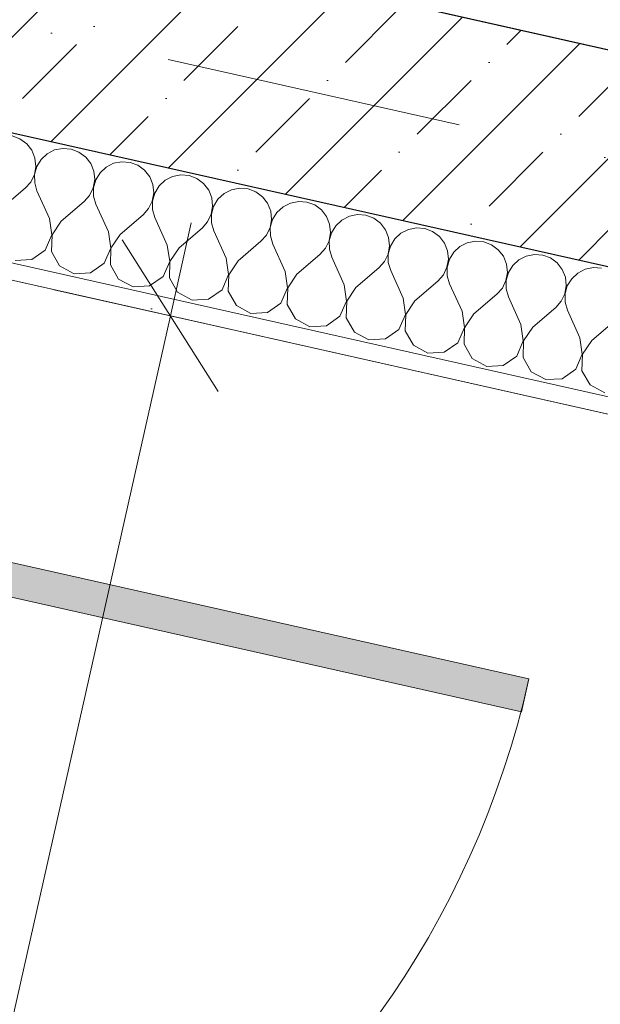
# Model space of a CAD drawing. Header units: millimetres. Extents: x -7213913 to -6999406, y 6129472 to 6470382.
# Tile 239 of 256: x -7183498 to -7182811, y 6181467 to 6182630. Entities that reach past the tile are written whole.
import ezdxf
from ezdxf.enums import TextEntityAlignment as Align

# ---------------------------------------------------------------- set-up
doc = ezdxf.new("R2010")
doc.units = ezdxf.units.MM
doc.header["$MEASUREMENT"] = 0
doc.linetypes.add('Штрихпунктирная', pattern=[670.277762, 352.777767, -176.388884, 0, -141.111112])
for name, color, linetype in [('S - квартира_помещение.АР', 7, 'Continuous'), ('S - МОП.АР', 7, 'Continuous'), ('АР-Стены_внешние_.АР', 7, 'Continuous'), ('АР-Чертеж-Оси_Осевые размеры.АР', 7, 'Continuous'), ('АР-Чертеж-Размеры.АР', 7, 'Continuous')]:
    doc.layers.add(name, color=color, linetype=linetype)
for name, color, linetype, lineweight in [('S - квартира_помещение.АР_Ном._пера__2', 8, 'Continuous', 15), ('S - МОП.АР_Ном._пера__2', 8, 'Continuous', 15), ('АР-Стены_внешние_.АР_Ном._пера__1', 7, 'Continuous', 0), ('АР-Чертеж-Оси_Осевые размеры.АР_Ном._пера__120', 7, 'Continuous', 0), ('АР-Чертеж-Размеры.АР_Ном._пера__1', 7, 'Continuous', 0), ('Двери Archicad_Ном._пера__120', 7, 'Continuous', 0), ('Паспорта Зон Archicad_Ном._пера__1', 7, 'Continuous', 0)]:
    doc.layers.add(name, color=color, linetype=linetype, lineweight=lineweight)
doc.styles.add('РЎР“Р•РќР•Р\xa0Р\x98Р\xa0_РЎРўР\x98Р›Р¬_1', font='txt')
doc.styles.add('РЎР“Р•РќР•Р\xa0Р\x98Р\xa0_РЎРўР\x98Р›Р¬_2', font='calibri.ttf')
doc.styles.add('РЎР“Р•РќР•Р\xa0Р\x98Р\xa0_РЎРўР\x98Р›Р¬_3', font='GOST_Common.ttf')
doc.styles.add('РЎР“Р•РќР•Р\xa0Р\x98Р\xa0_РЎРўР\x98Р›Р¬_5', font='GOTHIC.TTF')
doc.dimstyles.new('СГЕНЕРИР_СТИЛЬ__3', dxfattribs={"dimtxt": 129.999995, "dimasz": 142.5, "dimexe": 0.18, "dimexo": 300000, "dimgap": 0, "dimtad": 1, "dimdec": 0, "dimzin": 0, "dimdsep": 46, "dimtxsty": 'РЎР“Р•РќР•Р\xa0Р\x98Р\xa0_РЎРўР\x98Р›Р¬_3', "dimblk": 'ARROWHEAD_6', "dimblk1": 'ARROWHEAD_6', "dimblk2": 'ARROWHEAD_6', "dimcen": 0.09, "dimclrd": 7, "dimclre": 7, "dimclrt": 7, "dimazin": 0, "dimtfac": 1, "dimtdec": 4, "dimtmove": 0, "dimatfit": 3, "dimfxl": 1, "dimtolj": 1, "dimtzin": 0, "dimarcsym": 0})
doc.dimstyles.new('СГЕНЕРИР_СТИЛЬ__4', dxfattribs={"dimtxt": 200, "dimasz": 142.5, "dimexe": 0.18, "dimexo": 0.0625, "dimgap": 0, "dimtad": 1, "dimdec": 0, "dimzin": 0, "dimdsep": 46, "dimtxsty": 'РЎР“Р•РќР•Р\xa0Р\x98Р\xa0_РЎРўР\x98Р›Р¬_3', "dimblk": 'ARROWHEAD_6', "dimblk1": 'ARROWHEAD_6', "dimblk2": 'ARROWHEAD_6', "dimcen": 0.09, "dimse1": 1, "dimse2": 1, "dimclrd": 7, "dimclre": 7, "dimclrt": 7, "dimazin": 0, "dimtfac": 1, "dimtdec": 4, "dimtmove": 2, "dimatfit": 3, "dimfxl": 1, "dimtolj": 1, "dimtzin": 0, "dimarcsym": 0})
doc.dimstyles.new('СГЕНЕРИР_СТИЛЬ__6', dxfattribs={"dimtxt": 129.999995, "dimasz": 142.5, "dimexe": 0.18, "dimexo": 300000, "dimgap": 0, "dimtad": 1, "dimdec": 0, "dimzin": 0, "dimdsep": 46, "dimtxsty": 'РЎР“Р•РќР•Р\xa0Р\x98Р\xa0_РЎРўР\x98Р›Р¬_3', "dimblk": 'ARROWHEAD_6', "dimblk1": 'ARROWHEAD_6', "dimblk2": 'ARROWHEAD_6', "dimcen": 0.09, "dimclrd": 7, "dimclre": 7, "dimclrt": 7, "dimazin": 0, "dimtfac": 1, "dimtdec": 4, "dimtmove": 2, "dimatfit": 3, "dimfxl": 1, "dimtolj": 1, "dimtzin": 0, "dimarcsym": 0})

# ---------------------------------------------------------------- blocks, each defined once
blk = doc.blocks.new('Кухня-столовая_1_23_10', base_point=(-7184516.6, 6185420.6))
at = {"layer": 'S - квартира_помещение.АР_Ном._пера__2', "color": 8, "linetype": 'Continuous', "lineweight": 15, "flags": 128}
blk.add_lwpolyline([(-7187962.1, 6183753.5), (-7183618.6, 6182778), (-7181682.8, 6182343.2), (-7181589.6, 6182322.3), (-7180829.1, 6184357), (-7180662, 6184803.9), (-7180628.9, 6185196.7), (-7184598.7, 6186088.3), (-7184345.6, 6187215), (-7185272.6, 6187423.1), (-7185404, 6186837.7), (-7187179.8, 6187236.6)], close=True, dxfattribs=at)
at = {"layer": 'Паспорта Зон Archicad_Ном._пера__1', "color": 7, "lineweight": 0, "style": 'РЎР“Р•РќР•Р\xa0Р\x98Р\xa0_РЎРўР\x98Р›Р¬_1'}
blk.add_attdef('ROOM_NUMBER', text='', height=250, rotation=347.3417, dxfattribs=at).set_placement((-7182653.8, 6183805.3), align=Align.MIDDLE_CENTER)
at = {"layer": 'Паспорта Зон Archicad_Ном._пера__1', "color": 7, "lineweight": 0, "style": 'РЎР“Р•РќР•Р\xa0Р\x98Р\xa0_РЎРўР\x98Р›Р¬_2'}
blk.add_attdef('ROOM_AREA', text='', height=200, rotation=347.3417, dxfattribs=at).set_placement((-7181601.2, 6182488.8), align=Align.MIDDLE_RIGHT)
blk = doc.blocks.new('Техническая лоджия_7_52_10', base_point=(-7182433.9, 6182354.9))
at = {"layer": 'S - МОП.АР_Ном._пера__2', "color": 8, "linetype": 'Continuous', "lineweight": 15, "flags": 128}
blk.add_lwpolyline([(-7184405.1, 6180105.4), (-7183009.8, 6179792), (-7182162.2, 6179601.7), (-7182022.6, 6181163.1), (-7181737.8, 6181925.1), (-7183887.9, 6182408), (-7184041.3, 6181725.1)], close=True, dxfattribs=at)
at = {"layer": 'Паспорта Зон Archicad_Ном._пера__1', "color": 7, "lineweight": 0, "style": 'РЎР“Р•РќР•Р\xa0Р\x98Р\xa0_РЎРўР\x98Р›Р¬_1'}
blk.add_attdef('ROOM_NUMBER', text='', height=250, rotation=347.3417, dxfattribs=at).set_placement((-7182485, 6181615.1), align=Align.MIDDLE_CENTER)
at = {"layer": 'Паспорта Зон Archicad_Ном._пера__1', "color": 7, "lineweight": 0, "style": 'РЎР“Р•РќР•Р\xa0Р\x98Р\xa0_РЎРўР\x98Р›Р¬_2'}
blk.add_attdef('ROOM_AREA', text='', height=200, rotation=347.3417, dxfattribs=at).set_placement((-7182292, 6181117.8), align=Align.MIDDLE_RIGHT)
blk = doc.blocks.new('*X254', base_point=(-6566190.3, 6562677.8))
at = {"layer": 'АР-Стены_внешние_.АР_Ном._пера__1', "color": 7, "linetype": 'Continuous', "lineweight": 0}
for p, q in [((-7183497.5, 6182489.5), (-7183506.7, 6182493)), ((-7183489.5, 6182483.7), (-7183497.5, 6182489.5)), ((-7183483.5, 6182475.9), (-7183489.5, 6182483.7)), ((-7183479.8, 6182466.7), (-7183483.5, 6182475.9)), ((-7183456.5, 6182476.3), (-7183465.3, 6182471.8)), ((-7183446.8, 6182478.2), (-7183456.5, 6182476.3)), ((-7183437, 6182477.3), (-7183446.8, 6182478.2)), ((-7183427.8, 6182473.9), (-7183437, 6182477.3)), ((-7183478.8, 6182456.9), (-7183479.8, 6182466.7)), ((-7183472.5, 6182465.1), (-7183477.6, 6182456.7)), ((-7183465.3, 6182471.8), (-7183472.5, 6182465.1)), ((-7183419.8, 6182468), (-7183427.8, 6182473.9)), ((-7183413.8, 6182460.2), (-7183419.8, 6182468)), ((-7183480.5, 6182447.2), (-7183478.8, 6182456.9)), ((-7183477.6, 6182456.7), (-7183480.2, 6182447.2)), ((-7183410.1, 6182451.1), (-7183413.8, 6182460.2)), ((-7183395.6, 6182456.1), (-7183402.8, 6182449.4)), ((-7183386.8, 6182460.6), (-7183395.6, 6182456.1)), ((-7183377.1, 6182462.5), (-7183386.8, 6182460.6)), ((-7183367.3, 6182461.7), (-7183377.1, 6182462.5)), ((-7183358.1, 6182458.2), (-7183367.3, 6182461.7)), ((-7183350.1, 6182452.4), (-7183358.1, 6182458.2)), ((-7183344.1, 6182444.6), (-7183350.1, 6182452.4)), ((-7183484.8, 6182438.4), (-7183480.5, 6182447.2)), ((-7183480.2, 6182447.2), (-7183480.1, 6182437.3)), ((-7183410.8, 6182431.6), (-7183409.1, 6182441.3)), ((-7183407.9, 6182441), (-7183410.5, 6182431.5)), ((-7183409.1, 6182441.3), (-7183410.1, 6182451.1)), ((-7183402.8, 6182449.4), (-7183407.9, 6182441)), ((-7183340.5, 6182435.4), (-7183344.1, 6182444.6)), ((-7183325.9, 6182440.5), (-7183333.1, 6182433.8)), ((-7183317.1, 6182444.9), (-7183325.9, 6182440.5)), ((-7183307.4, 6182446.9), (-7183317.1, 6182444.9)), ((-7183297.6, 6182446), (-7183307.4, 6182446.9)), ((-7183288.4, 6182442.6), (-7183297.6, 6182446)), ((-7183280.5, 6182436.7), (-7183288.4, 6182442.6)), ((-7183518.5, 6182407.8), (-7183491.3, 6182431)), ((-7183491.3, 6182431), (-7183484.8, 6182438.4)), ((-7183480.1, 6182437.3), (-7183477.4, 6182427.9)), ((-7183415.1, 6182422.7), (-7183410.8, 6182431.6)), ((-7183410.5, 6182431.5), (-7183410.5, 6182421.7)), ((-7183339.4, 6182425.6), (-7183340.5, 6182435.4)), ((-7183333.1, 6182433.8), (-7183338.2, 6182425.4)), ((-7183274.4, 6182428.9), (-7183280.5, 6182436.7)), ((-7183270.8, 6182419.8), (-7183274.4, 6182428.9)), ((-7183247.4, 6182429.3), (-7183256.2, 6182424.8)), ((-7183237.7, 6182431.2), (-7183247.4, 6182429.3)), ((-7183227.9, 6182430.4), (-7183237.7, 6182431.2)), ((-7183218.7, 6182426.9), (-7183227.9, 6182430.4)), ((-7183462.7, 6182395.3), (-7183477.4, 6182427.9)), ((-7183421.6, 6182415.3), (-7183415.1, 6182422.7)), ((-7183410.5, 6182421.7), (-7183407.7, 6182412.2)), ((-7183341.1, 6182415.9), (-7183339.4, 6182425.6)), ((-7183338.2, 6182425.4), (-7183340.8, 6182415.9)), ((-7183269.7, 6182410), (-7183270.8, 6182419.8)), ((-7183263.4, 6182418.1), (-7183268.5, 6182409.7)), ((-7183256.2, 6182424.8), (-7183263.4, 6182418.1)), ((-7183210.8, 6182421.1), (-7183218.7, 6182426.9)), ((-7183204.7, 6182413.3), (-7183210.8, 6182421.1)), ((-7183448.8, 6182392.1), (-7183421.6, 6182415.3)), ((-7183393, 6182379.6), (-7183407.7, 6182412.2)), ((-7183351.9, 6182399.7), (-7183345.4, 6182407)), ((-7183345.4, 6182407), (-7183341.1, 6182415.9)), ((-7183340.8, 6182415.9), (-7183340.8, 6182406)), ((-7183340.8, 6182406), (-7183338, 6182396.5)), ((-7183271.4, 6182400.3), (-7183269.7, 6182410)), ((-7183268.5, 6182409.7), (-7183271.1, 6182400.2)), ((-7183201.1, 6182404.1), (-7183204.7, 6182413.3)), ((-7183186.5, 6182409.2), (-7183193.7, 6182402.5)), ((-7183177.7, 6182413.6), (-7183186.5, 6182409.2)), ((-7183168, 6182415.5), (-7183177.7, 6182413.6)), ((-7183158.2, 6182414.7), (-7183168, 6182415.5)), ((-7183149, 6182411.3), (-7183158.2, 6182414.7)), ((-7183141.1, 6182405.4), (-7183149, 6182411.3)), ((-7183135, 6182397.6), (-7183141.1, 6182405.4)), ((-7183459.9, 6182376), (-7183462.7, 6182395.3)), ((-7183379.1, 6182376.5), (-7183351.9, 6182399.7)), ((-7183323.4, 6182364), (-7183338, 6182396.5)), ((-7183275.7, 6182391.4), (-7183271.4, 6182400.3)), ((-7183271.1, 6182400.2), (-7183271.1, 6182390.4)), ((-7183201.7, 6182384.6), (-7183200, 6182394.3)), ((-7183198.8, 6182394.1), (-7183201.5, 6182384.6)), ((-7183200, 6182394.3), (-7183201.1, 6182404.1)), ((-7183193.7, 6182402.5), (-7183198.8, 6182394.1)), ((-7183131.4, 6182388.5), (-7183135, 6182397.6)), ((-7183116.8, 6182393.5), (-7183124, 6182386.8)), ((-7183108, 6182398), (-7183116.8, 6182393.5)), ((-7183098.3, 6182399.9), (-7183108, 6182398)), ((-7183088.5, 6182399.1), (-7183098.3, 6182399.9)), ((-7183079.3, 6182395.6), (-7183088.5, 6182399.1)), ((-7183071.4, 6182389.8), (-7183079.3, 6182395.6)), ((-7183448.8, 6182392.1), (-7183459.6, 6182375.9)), ((-7183309.4, 6182360.8), (-7183282.2, 6182384)), ((-7183282.2, 6182384), (-7183275.7, 6182391.4)), ((-7183271.1, 6182390.4), (-7183268.3, 6182380.9)), ((-7183206, 6182375.7), (-7183201.7, 6182384.6)), ((-7183201.5, 6182384.6), (-7183201.4, 6182374.7)), ((-7183130.3, 6182378.7), (-7183131.4, 6182388.5)), ((-7183124, 6182386.8), (-7183129.1, 6182378.4)), ((-7183065.3, 6182382), (-7183071.4, 6182389.8)), ((-7183061.7, 6182372.8), (-7183065.3, 6182382)), ((-7183038.3, 6182382.3), (-7183047.1, 6182377.9)), ((-7183028.7, 6182384.2), (-7183038.3, 6182382.3)), ((-7183018.8, 6182383.4), (-7183028.7, 6182384.2)), ((-7183009.6, 6182380), (-7183018.8, 6182383.4)), ((-7183467.6, 6182358), (-7183459.9, 6182376)), ((-7183459.6, 6182375.9), (-7183460.3, 6182356.4)), ((-7183390.2, 6182360.3), (-7183393, 6182379.6)), ((-7183379.1, 6182376.5), (-7183389.9, 6182360.3)), ((-7183253.7, 6182348.3), (-7183268.3, 6182380.9)), ((-7183212.6, 6182368.4), (-7183206, 6182375.7)), ((-7183201.4, 6182374.7), (-7183198.6, 6182365.2)), ((-7183132, 6182369), (-7183130.3, 6182378.7)), ((-7183129.1, 6182378.4), (-7183131.8, 6182368.9)), ((-7183060.7, 6182363), (-7183061.7, 6182372.8)), ((-7183054.3, 6182371.2), (-7183059.4, 6182362.7)), ((-7183047.1, 6182377.9), (-7183054.3, 6182371.2)), ((-7183001.7, 6182374.1), (-7183009.6, 6182380)), ((-7182995.7, 6182366.3), (-7183001.7, 6182374.1)), ((-7183398, 6182342.4), (-7183390.2, 6182360.3)), ((-7183389.9, 6182360.3), (-7183390.6, 6182340.7)), ((-7183320.5, 6182344.7), (-7183323.4, 6182364)), ((-7183309.4, 6182360.8), (-7183320.2, 6182344.6)), ((-7183239.7, 6182345.2), (-7183212.6, 6182368.4)), ((-7183184, 6182332.7), (-7183198.6, 6182365.2)), ((-7183142.9, 6182352.7), (-7183136.3, 6182360.1)), ((-7183136.3, 6182360.1), (-7183132, 6182369)), ((-7183131.8, 6182368.9), (-7183131.7, 6182359)), ((-7183131.7, 6182359), (-7183128.9, 6182349.6)), ((-7183062.3, 6182353.3), (-7183060.7, 6182363)), ((-7183059.4, 6182362.7), (-7183062.1, 6182353.2)), ((-7182992, 6182357.2), (-7182995.7, 6182366.3)), ((-7182977.4, 6182362.2), (-7182984.6, 6182355.5)), ((-7182968.6, 6182366.7), (-7182977.4, 6182362.2)), ((-7182959, 6182368.6), (-7182968.6, 6182366.7)), ((-7182949.1, 6182367.8), (-7182959, 6182368.6)), ((-7182939.9, 6182364.3), (-7182949.1, 6182367.8)), ((-7182932, 6182358.5), (-7182939.9, 6182364.3)), ((-7182926, 6182350.7), (-7182932, 6182358.5)), ((-7183503.1, 6182345.8), (-7183483.6, 6182346.9)), ((-7183483.6, 6182346.9), (-7183467.6, 6182358)), ((-7183460.3, 6182356.4), (-7183450.6, 6182339.5)), ((-7183250.8, 6182329), (-7183253.7, 6182348.3)), ((-7183170, 6182329.5), (-7183142.9, 6182352.7)), ((-7183114.3, 6182317), (-7183128.9, 6182349.6)), ((-7183066.6, 6182344.4), (-7183062.3, 6182353.3)), ((-7183062.1, 6182353.2), (-7183062, 6182343.4)), ((-7182992.7, 6182337.7), (-7182991, 6182347.4)), ((-7182989.8, 6182347.1), (-7182992.4, 6182337.6)), ((-7182991, 6182347.4), (-7182992, 6182357.2)), ((-7182984.6, 6182355.5), (-7182989.8, 6182347.1)), ((-7182922.3, 6182341.5), (-7182926, 6182350.7)), ((-7182898.9, 6182351), (-7182907.7, 6182346.6)), ((-7182889.3, 6182352.9), (-7182898.9, 6182351)), ((-7182879.4, 6182352.1), (-7182889.3, 6182352.9)), ((-7182870.2, 6182348.7), (-7182879.4, 6182352.1)), ((-7182862.3, 6182342.8), (-7182870.2, 6182348.7)), ((-7183450.6, 6182339.5), (-7183433.4, 6182330.1)), ((-7183414, 6182331.2), (-7183398, 6182342.4)), ((-7183390.6, 6182340.7), (-7183380.9, 6182323.8)), ((-7183328.3, 6182326.7), (-7183320.5, 6182344.7)), ((-7183320.2, 6182344.6), (-7183320.9, 6182325.1)), ((-7183239.7, 6182345.2), (-7183250.5, 6182328.9)), ((-7183100.3, 6182313.9), (-7183073.2, 6182337.1)), ((-7183073.2, 6182337.1), (-7183066.6, 6182344.4)), ((-7183062, 6182343.4), (-7183059.2, 6182333.9)), ((-7182996.9, 6182328.8), (-7182992.7, 6182337.7)), ((-7182992.4, 6182337.6), (-7182992.3, 6182327.7)), ((-7182921.3, 6182331.7), (-7182922.3, 6182341.5)), ((-7182914.9, 6182339.9), (-7182920.1, 6182331.4)), ((-7182907.7, 6182346.6), (-7182914.9, 6182339.9)), ((-7182856.3, 6182335), (-7182862.3, 6182342.8)), ((-7182852.6, 6182325.9), (-7182856.3, 6182335)), ((-7182829.2, 6182335.4), (-7182838, 6182330.9)), ((-7182819.6, 6182337.3), (-7182829.2, 6182335.4)), ((-7182809.8, 6182336.5), (-7182819.6, 6182337.3)), ((-7183433.4, 6182330.1), (-7183414, 6182331.2)), ((-7183380.9, 6182323.8), (-7183363.8, 6182314.5)), ((-7183344.3, 6182315.6), (-7183328.3, 6182326.7)), ((-7183320.9, 6182325.1), (-7183311.2, 6182308.1)), ((-7183258.6, 6182311.1), (-7183250.8, 6182329)), ((-7183250.5, 6182328.9), (-7183251.2, 6182309.4)), ((-7183181.1, 6182313.4), (-7183184, 6182332.7)), ((-7183170, 6182329.5), (-7183180.9, 6182313.3)), ((-7183044.6, 6182301.4), (-7183059.2, 6182333.9)), ((-7183003.5, 6182321.4), (-7182996.9, 6182328.8)), ((-7182992.3, 6182327.7), (-7182989.5, 6182318.3)), ((-7182923, 6182322), (-7182921.3, 6182331.7)), ((-7182920.1, 6182331.4), (-7182922.7, 6182321.9)), ((-7182851.6, 6182316.1), (-7182852.6, 6182325.9)), ((-7182845.2, 6182324.2), (-7182850.4, 6182315.8)), ((-7182838, 6182330.9), (-7182845.2, 6182324.2)), ((-7183363.8, 6182314.5), (-7183344.3, 6182315.6)), ((-7183188.9, 6182295.4), (-7183181.1, 6182313.4)), ((-7183180.9, 6182313.3), (-7183181.5, 6182293.8)), ((-7183111.4, 6182297.7), (-7183114.3, 6182317)), ((-7183100.3, 6182313.9), (-7183111.2, 6182297.6)), ((-7183030.6, 6182298.2), (-7183003.5, 6182321.4)), ((-7182974.9, 6182285.7), (-7182989.5, 6182318.3)), ((-7182933.8, 6182305.8), (-7182927.2, 6182313.1)), ((-7182927.2, 6182313.1), (-7182923, 6182322)), ((-7182922.7, 6182321.9), (-7182922.6, 6182312.1)), ((-7182922.6, 6182312.1), (-7182919.8, 6182302.6)), ((-7182853.3, 6182306.4), (-7182851.6, 6182316.1)), ((-7182850.4, 6182315.8), (-7182853, 6182306.3)), ((-7183311.2, 6182308.1), (-7183294.1, 6182298.8)), ((-7183274.6, 6182299.9), (-7183258.6, 6182311.1)), ((-7183251.2, 6182309.4), (-7183241.5, 6182292.5)), ((-7183041.7, 6182282.1), (-7183044.6, 6182301.4)), ((-7182961, 6182282.6), (-7182933.8, 6182305.8)), ((-7182905.2, 6182270.1), (-7182919.8, 6182302.6)), ((-7182857.6, 6182297.5), (-7182853.3, 6182306.4)), ((-7182853, 6182306.3), (-7182852.9, 6182296.4)), ((-7183294.1, 6182298.8), (-7183274.6, 6182299.9)), ((-7183241.5, 6182292.5), (-7183224.4, 6182283.2)), ((-7183204.9, 6182284.3), (-7183188.9, 6182295.4)), ((-7183181.5, 6182293.8), (-7183171.8, 6182276.8)), ((-7183119.2, 6182279.8), (-7183111.4, 6182297.7)), ((-7183111.2, 6182297.6), (-7183111.8, 6182278.1)), ((-7183030.6, 6182298.2), (-7183041.5, 6182282)), ((-7182891.3, 6182266.9), (-7182864.1, 6182290.1)), ((-7182864.1, 6182290.1), (-7182857.6, 6182297.5)), ((-7182852.9, 6182296.4), (-7182850.2, 6182287)), ((-7183224.4, 6182283.2), (-7183204.9, 6182284.3)), ((-7183171.8, 6182276.8), (-7183154.7, 6182267.5)), ((-7183135.2, 6182268.6), (-7183119.2, 6182279.8)), ((-7183111.8, 6182278.1), (-7183102.1, 6182261.2)), ((-7183049.5, 6182264.1), (-7183041.7, 6182282.1)), ((-7183041.5, 6182282), (-7183042.1, 6182262.5)), ((-7182972.1, 6182266.4), (-7182974.9, 6182285.7)), ((-7182961, 6182282.6), (-7182971.8, 6182266.3)), ((-7182835.5, 6182254.4), (-7182850.2, 6182287)), ((-7183154.7, 6182267.5), (-7183135.2, 6182268.6)), ((-7182979.8, 6182248.5), (-7182972.1, 6182266.4)), ((-7182971.8, 6182266.3), (-7182972.4, 6182246.8)), ((-7182902.4, 6182250.7), (-7182905.2, 6182270.1)), ((-7182891.3, 6182266.9), (-7182902.1, 6182250.7)), ((-7182821.6, 6182251.3), (-7182794.4, 6182274.5)), ((-7183102.1, 6182261.2), (-7183085, 6182251.9)), ((-7183065.5, 6182253), (-7183049.5, 6182264.1)), ((-7183042.1, 6182262.5), (-7183032.4, 6182245.5)), ((-7182832.7, 6182235.1), (-7182835.5, 6182254.4)), ((-7183085, 6182251.9), (-7183065.5, 6182253)), ((-7183032.4, 6182245.5), (-7183015.3, 6182236.2)), ((-7182995.8, 6182237.3), (-7182979.8, 6182248.5)), ((-7182972.4, 6182246.8), (-7182962.7, 6182229.9)), ((-7182910.1, 6182232.8), (-7182902.4, 6182250.7)), ((-7182902.1, 6182250.7), (-7182902.7, 6182231.2)), ((-7182821.6, 6182251.3), (-7182832.4, 6182235)), ((-7183015.3, 6182236.2), (-7182995.8, 6182237.3)), ((-7182926.1, 6182221.7), (-7182910.1, 6182232.8)), ((-7182902.7, 6182231.2), (-7182893.1, 6182214.2)), ((-7182840.4, 6182217.2), (-7182832.7, 6182235.1)), ((-7182832.4, 6182235), (-7182833.1, 6182215.5)), ((-7182962.7, 6182229.9), (-7182945.6, 6182220.6)), ((-7182945.6, 6182220.6), (-7182926.1, 6182221.7)), ((-7182893.1, 6182214.2), (-7182875.9, 6182204.9)), ((-7182856.4, 6182206), (-7182840.4, 6182217.2)), ((-7182833.1, 6182215.5), (-7182823.4, 6182198.6)), ((-7182875.9, 6182204.9), (-7182856.4, 6182206)), ((-7182823.4, 6182198.6), (-7182806.2, 6182189.3))]:
    blk.add_line(p, q, dxfattribs=at)
blk = doc.blocks.new('Стена_2_10', base_point=(-7184111.1, 6182760.5))
at = {"layer": 'АР-Стены_внешние_.АР', "linetype": 'Continuous', "lineweight": 0, "true_color": 0x000000}
h = blk.add_hatch(dxfattribs=at)
h.set_pattern_fill('ЖЕЛЕЗОБЕТОН__PROJECT__000A', color=18, style=0, pattern_type=2)
h.set_pattern_definition([(45, (-6566190.34, 6562677.8), (-84.852814, 84.852814), []), (45, (-6566232.77, 6562720.22), (-84.852814, 84.852814), [90, -30, 0, -30])])
h.paths.add_polyline_path([(-7184016.5, 6182611.2), (-7181700.9, 6182091.1), (-7181646.1, 6182335), (-7183961.8, 6182855.1)])
h = blk.add_hatch(dxfattribs=at)
h.set_pattern_fill('ШТУКАТУРКА__ГИПС_01_000A', color=18, style=0, pattern_type=2)
h.set_pattern_definition([(45, (-6566190.34, 6563027.8), (-111.369318, 111.369318), [0, -105, 0, -157.5]), (110, (-6565840.34, 6563027.8), (148.001588, 53.868173), [0, -77, 0, -133])])
h.paths.add_polyline_path([(-7183887.9, 6182408), (-7181738.1, 6181925.2), (-7181733.7, 6181944.7), (-7183883.5, 6182427.6)])
at = {"layer": 'АР-Стены_внешние_.АР_Ном._пера__1', "color": 7, "linetype": 'Continuous', "lineweight": 30}
blk.add_line((-7184016.5, 6182611.2), (-7181700.9, 6182091.1), dxfattribs=at)
at = {"layer": 'АР-Стены_внешние_.АР_Ном._пера__1', "color": 7, "linetype": 'Continuous', "lineweight": 0}
blk.add_line((-7183903.1, 6182431.9), (-7181733.7, 6181944.7), dxfattribs=at)
at = {"layer": 'АР-Стены_внешние_.АР_Ном._пера__1', "color": 7, "linetype": 'Continuous', "lineweight": 30, "flags": 128}
blk.add_lwpolyline([(-7181646.1, 6182335), (-7184205.7, 6182909.9)], dxfattribs=at)
at = {"layer": 'АР-Стены_внешние_.АР_Ном._пера__1', "color": 7, "linetype": 'Continuous', "lineweight": 0, "flags": 128}
blk.add_lwpolyline([(-7183887.9, 6182408), (-7181738.1, 6181925.2)], dxfattribs=at)
at = {"layer": 'АР-Стены_внешние_.АР', "color": 7, "lineweight": 0}
blk.add_blockref('*X254', (-6566190.3, 6562677.8), dxfattribs=at)
blk = doc.blocks.new('Металлическая Дверь 23[54]_10', base_point=(-6566190.3, 6562677.8))
at = {"layer": 'Двери Archicad_Ном._пера__120', "linetype": 'Continuous', "lineweight": 0, "true_color": 0xffffff}
blk.add_hatch(color=7, dxfattribs=at).paths.add_polyline_path([(-7182895.8, 6181851.3), (-7183959.3, 6182090.2), (-7183968.1, 6182051.1), (-7182904.6, 6181812.3)])
at = {"layer": 'Двери Archicad_Ном._пера__120', "color": 7, "linetype": 'Continuous', "lineweight": 0}
for p, q in [((-7182895.8, 6181851.3), (-7183959.3, 6182090.2)), ((-7183968.1, 6182051.1), (-7182904.6, 6181812.3)), ((-7182904.6, 6181812.3), (-7182895.8, 6181851.3))]:
    blk.add_line(p, q, dxfattribs=at)
blk.add_arc((-7183959.3, 6182090.2), 1090, 257.3417, 347.3417, dxfattribs=at)
blk = doc.blocks.new('Стена_403_10', base_point=(-7184111.1, 6182760.5))
at = {"layer": 'Двери Archicad_Ном._пера__120', "color": 7, "linetype": 'Continuous', "lineweight": 0}
blk.add_blockref('Металлическая Дверь 23[54]_10', (-6566190.3, 6562677.8), dxfattribs=at)
blk = doc.blocks.new('*D902', base_point=(-6566190.3, 6562677.8))
at = {"layer": 'АР-Чертеж-Размеры.АР_Ном._пера__1', "color": 7, "linetype": 'Continuous', "lineweight": 0, "transparency": 16777216}
for p, q in [((-7181747.9, 6185448), (-7181723.3, 6185557.8)), ((-7181691.2, 6185358.4), (-7181804.7, 6185537.7)), ((-7181610.7, 6185417.2), (-7181885.2, 6185478.9)), ((-7182408.7, 6182506.3), (-7181747.9, 6185448)), ((-7182465.4, 6182595.9), (-7182351.9, 6182416.7)), ((-7182271.4, 6182475.5), (-7182545.9, 6182537.1)), ((-7182433.3, 6182396.5), (-7182408.7, 6182506.3))]:
    blk.add_line(p, q, dxfattribs=at)
at = {"layer": 'АР-Чертеж-Размеры.АР_Ном._пера__1', "color": 7, "lineweight": 0, "transparency": 16777216, "insert": (-7182139.5, 6184136.8), "char_height": 200, "attachment_point": 7, "rotation": 77.3417, "style": 'РЎР“Р•РќР•Р\xa0Р\x98Р\xa0_РЎРўР\x98Р›Р¬_3'}
blk.add_mtext('\\A1;{\\pql;\\fGOST Common|b0|i0|c204|p0;\\W1.000000;3\xa0015}', dxfattribs=at)
blk = doc.blocks.new('ARROWHEAD_6')
at = {"color": 0, "linetype": 'Continuous', "lineweight": 0}
for p, q in [((-0.5, -0.5), (0.5, 0.5)), ((0, 0), (-1, 0))]:
    blk.add_line(p, q, dxfattribs=at)
blk = doc.blocks.new('*D975', base_point=(-6566190.3, 6562677.8))
at = {"layer": 'АР-Чертеж-Размеры.АР_Ном._пера__1', "color": 7, "linetype": 'Continuous', "lineweight": 0, "transparency": 16777216}
for p, q in [((-7183319.7, 6182280.4), (-7183295.1, 6182390.2)), ((-7183263, 6182190.8), (-7183376.5, 6182370)), ((-7183182.5, 6182249.6), (-7183456.9, 6182311.2)), ((-7183836.9, 6179977.8), (-7183319.7, 6182280.4)), ((-7183893.6, 6180067.4), (-7183780.1, 6179888.2)), ((-7183699.7, 6179947), (-7183974.1, 6180008.6)), ((-7183861.5, 6179868), (-7183836.9, 6179977.8))]:
    blk.add_line(p, q, dxfattribs=at)
at = {"layer": 'АР-Чертеж-Размеры.АР_Ном._пера__1', "color": 7, "lineweight": 0, "transparency": 16777216, "insert": (-7183604.7, 6181208.9), "char_height": 130, "attachment_point": 7, "rotation": 77.3417, "style": 'РЎР“Р•РќР•Р\xa0Р\x98Р\xa0_РЎРўР\x98Р›Р¬_3'}
blk.add_mtext('\\A1;{\\pql;\\fGOST Common|b0|i0|c204|p0;\\W1.000000;2\xa0360}', dxfattribs=at)
blk = doc.blocks.new('*D1135', base_point=(-6566190.3, 6562677.8))
at = {"layer": 'АР-Чертеж-Размеры.АР_Ном._пера__1', "color": 7, "linetype": 'Continuous', "lineweight": 0, "transparency": 16777216}
for p, q in [((-7187877.5, 6184130.2), (-7186101.8, 6183731.3)), ((-7186132.6, 6183594.1), (-7186070.9, 6183868.5)), ((-7186012.1, 6183788.1), (-7186191.4, 6183674.6)), ((-7186101.8, 6183731.3), (-7181505.1, 6182698.9)), ((-7181535.9, 6182561.7), (-7181474.2, 6182836.2)), ((-7181594.7, 6182642.2), (-7181415.4, 6182755.7)), ((-7181505.1, 6182698.9), (-7181395.3, 6182674.3))]:
    blk.add_line(p, q, dxfattribs=at)
at = {"layer": 'АР-Чертеж-Размеры.АР_Ном._пера__1', "color": 7, "lineweight": 0, "transparency": 16777216, "insert": (-7184148, 6183361.9), "char_height": 200, "attachment_point": 7, "rotation": 347.3417, "style": 'РЎР“Р•РќР•Р\xa0Р\x98Р\xa0_РЎРўР\x98Р›Р¬_3'}
blk.add_mtext('\\A1;{\\pql;\\fGOST Common|b0|i0|c204|p0;\\W1.000000;4\xa0711}', dxfattribs=at)
blk = doc.blocks.new('*D1173', base_point=(-6566190.3, 6562677.8))
at = {"layer": 'АР-Чертеж-Размеры.АР_Ном._пера__1', "color": 7, "linetype": 'Continuous', "lineweight": 0, "transparency": 16777216}
for p, q in [((-7184199, 6181023.2), (-7184260.6, 6180748.8)), ((-7184140.2, 6180942.7), (-7184319.4, 6180829.2)), ((-7184229.8, 6180886), (-7184339.5, 6180910.6)), ((-7182188.8, 6180427.6), (-7184229.8, 6180886)), ((-7182158, 6180564.8), (-7182219.6, 6180290.4)), ((-7182278.4, 6180370.8), (-7182099.2, 6180484.3)), ((-7182079, 6180402.9), (-7182188.8, 6180427.6))]:
    blk.add_line(p, q, dxfattribs=at)
at = {"layer": 'АР-Чертеж-Размеры.АР_Ном._пера__1', "color": 7, "lineweight": 0, "transparency": 16777216, "insert": (-7183405.2, 6180727.4), "char_height": 130, "attachment_point": 7, "rotation": 347.3417, "style": 'РЎР“Р•РќР•Р\xa0Р\x98Р\xa0_РЎРўР\x98Р›Р¬_3'}
blk.add_mtext('\\A1;{\\pql;\\fGOST Common|b0|i0|c204|p0;\\W1.000000;2\xa0092}', dxfattribs=at)
blk = doc.blocks.new('Стандартный Маркер Сетки[185]_10', base_point=(-7207190.9, 6187944.1))
at = {"layer": 'АР-Чертеж-Оси_Осевые размеры.АР_Ном._пера__120', "color": 7, "linetype": 'Штрихпунктирная', "lineweight": 0}
blk.add_line((-7206215.2, 6187725), (-7182117.1, 6182312.7), dxfattribs=at)
at = {"layer": 'АР-Чертеж-Оси_Осевые размеры.АР_Ном._пера__120', "color": 7, "lineweight": 0, "style": 'РЎР“Р•РќР•Р\xa0Р\x98Р\xa0_РЎРўР\x98Р›Р¬_5'}
blk.add_attdef('AC_MarkerText_1', text='', height=350, rotation=347.3418, dxfattribs=at).set_placement((-7207608.8, 6188234.8), align=Align.TOP_CENTER)
blk = doc.blocks.new('Стандартный Маркер Сетки[206]_10', base_point=(-7207190.9, 6187944.1))
at = {"layer": 'АР-Чертеж-Оси_Осевые размеры.АР_Ном._пера__120', "color": 7, "linetype": 'Штрихпунктирная', "lineweight": 0}
blk.add_line((-7206215.2, 6187725), (-7182117.1, 6182312.7), dxfattribs=at)
at = {"layer": 'АР-Чертеж-Оси_Осевые размеры.АР_Ном._пера__120', "color": 7, "lineweight": 0, "style": 'РЎР“Р•РќР•Р\xa0Р\x98Р\xa0_РЎРўР\x98Р›Р¬_5'}
blk.add_attdef('AC_MarkerText_1', text='', height=350, rotation=347.3418, dxfattribs=at).set_placement((-7207608.8, 6188234.8), align=Align.TOP_CENTER)

msp = doc.modelspace()

# ---------------------------------------------------------------- linework, layer by layer
at = {"layer": 'S - квартира_помещение.АР', "color": 254, "linetype": 'Continuous', "lineweight": 0, "true_color": 0xd8d8d8, "flags": 128}
msp.add_lwpolyline([(-7187962.1, 6183753.5), (-7183618.6, 6182778), (-7181682.8, 6182343.2), (-7181589.6, 6182322.3), (-7180829.1, 6184357), (-7180662, 6184803.9), (-7180628.9, 6185196.7), (-7184598.7, 6186088.3), (-7184345.6, 6187215), (-7185272.6, 6187423.1), (-7185404, 6186837.7), (-7187179.8, 6187236.6)], close=True, dxfattribs=at)
at = {"layer": 'S - МОП.АР', "color": 254, "linetype": 'Continuous', "lineweight": 0, "true_color": 0xdadada, "flags": 128}
msp.add_lwpolyline([(-7184405.1, 6180105.4), (-7183009.8, 6179792), (-7182162.2, 6179601.7), (-7182022.6, 6181163.1), (-7181737.8, 6181925.1), (-7183887.9, 6182408), (-7184041.3, 6181725.1)], close=True, dxfattribs=at)

# ---------------------------------------------------------------- block references
at = {"layer": 'S - квартира_помещение.АР', "color": 7, "linetype": 'Continuous', "lineweight": 0}
msp.add_blockref('Кухня-столовая_1_23_10', (-7184516.6, 6185420.6), dxfattribs=at)
at = {"layer": 'S - МОП.АР', "color": 7, "linetype": 'Continuous', "lineweight": 0}
msp.add_blockref('Техническая лоджия_7_52_10', (-7182433.9, 6182354.9), dxfattribs=at)
at = {"layer": 'АР-Стены_внешние_.АР', "color": 7, "lineweight": 0}
for name in ['Стена_2_10', 'Стена_403_10']:
    msp.add_blockref(name, (-7184111.1, 6182760.5), dxfattribs=at)
at = {"layer": 'АР-Чертеж-Оси_Осевые размеры.АР', "color": 8, "linetype": 'Continuous', "lineweight": 15}
for name in ['Стандартный Маркер Сетки[185]_10', 'Стандартный Маркер Сетки[206]_10']:
    msp.add_blockref(name, (-7207190.9, 6187944.1), dxfattribs=at)

# ---------------------------------------------------------------- dimensions: what is measured, and where the dimension line sits
at = {"layer": 'АР-Чертеж-Размеры.АР', "color": 7, "linetype": 'Continuous', "lineweight": 0}
for base, p1, p2, angle, dimstyle, picture, middle, turn in [((-7181747.9, 6185448), (-7182925.9, 6182622.4), (-7182613.8, 6185642.5), 77.3417, 'СГЕНЕРИР_СТИЛЬ__4', '*D902', (-7182161.8, 6184493.5), 77.3417), ((-7181505.1, 6182698.9), (-7186186.3, 6183354.7), (-7181589.6, 6182322.3), 347.3417, 'СГЕНЕРИР_СТИЛЬ__4', '*D1135', (-7183791.3, 6183384.3), 347.3417), ((-7184229.8, 6180886), (-7182024.5, 6181159), (-7183887.9, 6182408), 167.3417, 'СГЕНЕРИР_СТИЛЬ__3', '*D1173', (-7183173.4, 6180742), 347.3417), ((-7183319.7, 6182280.4), (-7183707.5, 6179948.7), (-7182813, 6182166.6), 77.3417, 'СГЕНЕРИР_СТИЛЬ__6', '*D975', (-7183619.3, 6181440.7), 77.3417)]:
    dim = msp.add_linear_dim(base=base, p1=p1, p2=p2, angle=angle, dimstyle=dimstyle, dxfattribs=at)
    dim.commit()
    dim.dimension.update_dxf_attribs({"geometry": picture, "text_midpoint": middle, "dimtype": 160, "text_rotation": turn})

doc.saveas('drawing.dxf')
